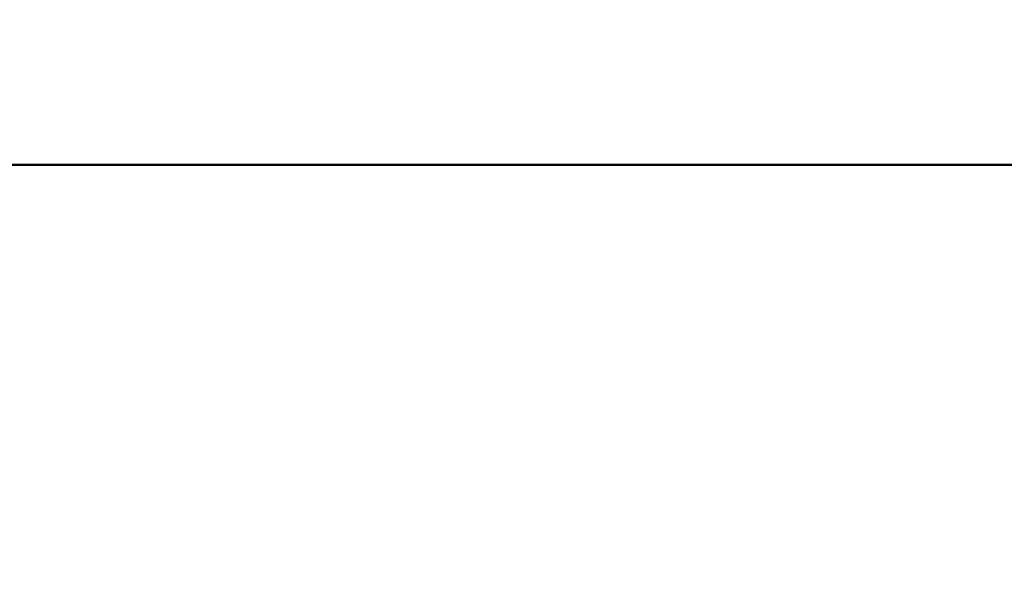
# Model space of a CAD drawing. Header units: inches. Extents: x 0 to 136, y 2 to 86.
# Tile 33 of 37: x 69.03 to 70.88, y 67.49 to 68.52. Entities that reach past the tile are written whole.
import ezdxf

# ---------------------------------------------------------------- set-up
doc = ezdxf.new("R2010")
doc.units = ezdxf.units.IN
doc.header["$LTSCALE"] = 4
doc.header["$MEASUREMENT"] = 0
doc.layers.add('Symbol (ANSI)', color=7, linetype='Continuous', lineweight=25)
doc.layers.add('Visible (ANSI)', color=7, linetype='Continuous', lineweight=50)
doc.styles.add('Note Text (ANSI)', font='tahoma.ttf')
doc.dimstyles.new('Default (ANSI)$7', dxfattribs={"dimscale": 4, "dimtxt": 0.12, "dimasz": 0.098425, "dimexe": 0.125, "dimexo": 0.0625, "dimgap": 0.031496, "dimtad": 0, "dimtih": 1, "dimtoh": 1, "dimrnd": 1e-08, "dimzin": 4, "dimdsep": 46, "dimtxsty": 'Note Text (ANSI)', "dimcen": 0.09, "dimdle": 0.393701, "dimclrd": 256, "dimclre": 256, "dimclrt": 256, "dimadec": 0, "dimazin": 1, "dimtfac": 1, "dimtofl": 0, "dimtmove": 0, "dimatfit": 3, "dimfxl": 1, "dimtolj": 1, "dimtzin": 4, "dimlwd": -1, "dimlwe": -1, "dimarcsym": 0})

msp = doc.modelspace()

# ---------------------------------------------------------------- linework, layer by layer
at = {"layer": 'Visible (ANSI)'}
msp.add_line((75.2987, 68.2506), (65.0261, 68.2506), dxfattribs=at)

# ---------------------------------------------------------------- leaders
at = {"layer": 'Symbol (ANSI)', "annotation_type": 0, "has_hookline": 1, "hookline_direction": 1, "text_width": 5.497}
msp.add_leader([(73.7832, 67.4901), (71.6907, 72.9722), (71.297, 72.9722)], dimstyle='Default (ANSI)$7', override={"dimtad": 0}, dxfattribs=at)

doc.saveas('drawing.dxf')
